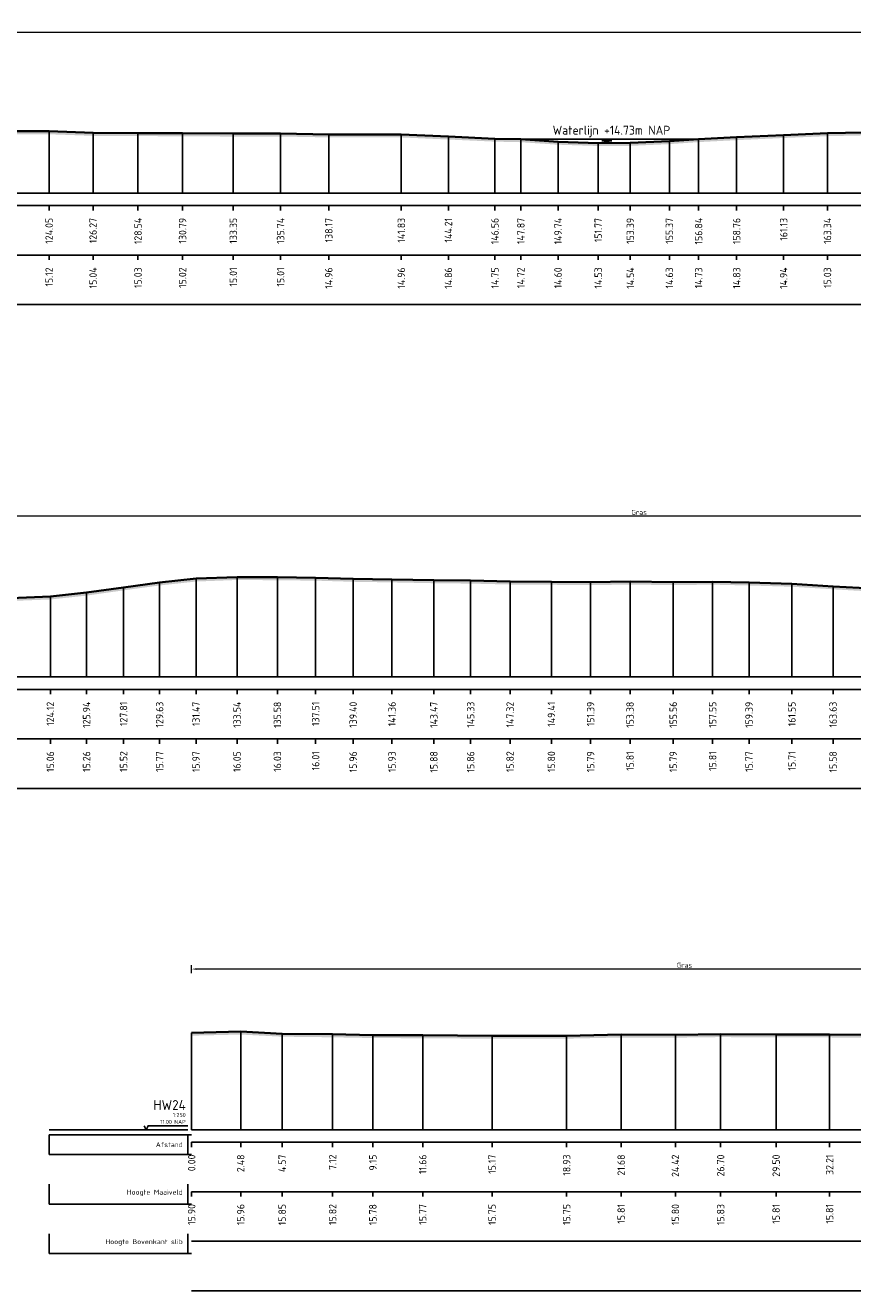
# Model space of a CAD drawing. Header units: metres. Extents: x 197883 to 206898, y 361907 to 364395.
# Tile 227 of 256: x 206633 to 206675, y 363771 to 363835. Entities that reach past the tile are written whole.
import ezdxf
from ezdxf.enums import TextEntityAlignment as Align

# ---------------------------------------------------------------- set-up
doc = ezdxf.new("R2010")
doc.units = ezdxf.units.M
doc.header["$PDMODE"] = 35
doc.header["$PDSIZE"] = 0.075
for name, color, linetype, lineweight in [('X-ME-AL-PROFIEL_HUIDIG MAAIVELD-GD', 252, 'Continuous', 0), ('X-XX-AL-DETAIL1-M', 7, 'Continuous', 18), ('X-XX-AL-DWARSPROFIEL_PROFIELLIJN MAAIVELD-GD', 8, 'Continuous', 35), ('X-XX-AL-NAP-T18', 7, 'Continuous', 18)]:
    doc.layers.add(name, color=color, linetype=linetype, lineweight=lineweight)
doc.layers.add('X-ME-AL-PROFIEL_WATERLIJN-GD', color=150, linetype='Continuous')
doc.layers.add('X-ME-AL-PROFIELRASTER-S', color=7, linetype='Continuous')
doc.styles.add('NLCS-ISO', font='NLCS-ISO.ttf', dxfattribs={"height": 1.8})
doc.styles.add('NLCS-ISO-ANNOTATIVE-T18', font='NLCS-ISO.ttf', dxfattribs={"height": 1.8})
doc.styles.add('NLCS-ISO-M100-T25', font='NLCS-ISO.ttf', dxfattribs={"height": 0.25})
doc.dimstyles.new('NLCS-M100-T25-PIJL_L2_H1', dxfattribs={"dimscale": 0.1, "dimtxt": 2.5, "dimasz": 2.5, "dimexe": 2, "dimexo": 2, "dimgap": 0.7, "dimtad": 1, "dimzin": 0, "dimdsep": 46, "dimtxsty": 'NLCS-ISO-M100-T25', "dimcen": 0, "dimdle": 2, "dimclrd": 256, "dimclre": 256, "dimclrt": 256, "dimadec": 1, "dimazin": 0, "dimtfac": 1, "dimtdec": 3, "dimtofl": 0, "dimtmove": 0, "dimatfit": 3, "dimfxl": 2, "dimfxlon": 1, "dimtfillclr": 256, "dimtolj": 1, "dimtzin": 0, "dimlwd": -1, "dimlwe": -1, "dimarcsym": 0})

# ---------------------------------------------------------------- blocks, each defined once
blk = doc.blocks.new('SAL-PROFIELRASTER_BALK_EIND1-D')
at = {"color": 0, "linetype": 'ByBlock', "lineweight": -2}
blk.add_line((1, -12.5), (1, -2.5), dxfattribs=at)
at = {"color": 0, "linetype": 'ByBlock', "lineweight": -2, "flags": 128}
for points in [[(0, 0), (1, 0)], [(0, -2.5), (1, -2.5)], [(0, -12.5), (1, -12.5)]]:
    blk.add_lwpolyline(points, dxfattribs=at)
blk = doc.blocks.new('SAL-PROFIELRASTER_BALK_EIND2-D')
at = {"color": 0, "linetype": 'ByBlock', "lineweight": -2}
for p, q in [((1, -2.5), (1, -12.5)), ((1, -12.5), (0, -12.5))]:
    blk.add_line(p, q, dxfattribs=at)
blk = doc.blocks.new('SAL-PROFIELRASTER_BALK_DATA-D')
at = {"color": 0, "linetype": 'ByBlock', "lineweight": -2}
blk.add_lwpolyline([(0, -3.5), (0, -2.5)], dxfattribs=at)
at = {"color": 0, "linetype": 'ByBlock', "lineweight": -2, "style": 'NLCS-ISO-ANNOTATIVE-T18'}
blk.add_attdef('GETAL', text='', height=1.5, rotation=90, dxfattribs=at).set_placement((0.75, -5), align=Align.RIGHT)
blk = doc.blocks.new('SAL-PROFIELRASTER_AANHAAL-D')
at = {"color": 9, "linetype": 'ByBlock', "lineweight": -2, "flags": 128}
blk.add_lwpolyline([(0, 1), (0, 0)], dxfattribs=at)
blk = doc.blocks.new('SAL-PROFIELRASTER-D')
at = {"color": 0, "linetype": 'ByBlock', "lineweight": -2, "flags": 128}
for points in [[(-2, 0), (-72, 0)], [(-24, 2), (-23, 0), (-22, 2), (-2, 2)], [(-72, -12.5), (-72, -2.5)], [(0, -2.5), (-72, -2.5)], [(-2, -12.5), (-2, -2.5)], [(0, -12.5), (-72, -12.5)]]:
    blk.add_lwpolyline(points, dxfattribs=at)
at = {"color": 0, "linetype": 'ByBlock', "lineweight": -2, "style": 'NLCS-ISO-ANNOTATIVE-T18'}
blk.add_text('NAP', height=2, dxfattribs=at).set_placement((-3, 3), align=Align.RIGHT)
blk.add_text('Afstand', height=2.5, dxfattribs=at).set_placement((-4.5, -7.5), align=Align.MIDDLE_RIGHT)
for tag, height, p in [('PROFIELNR', 5, (-3, 10)), ('SCHAAL', 2, (-3, 6.5)), ('NAP', 2, (-9.94, 3))]:
    blk.add_attdef(tag, text='', height=height, dxfattribs=at).set_placement(p, align=Align.RIGHT)
blk = doc.blocks.new('SAL-PROFIELRASTER_BALK-D')
at = {"color": 0, "linetype": 'ByBlock', "lineweight": -2}
for p, q in [((-72, -12.5), (-72, -2.5)), ((-2, -2.5), (-2, -12.5)), ((0, -12.5), (-72, -12.5))]:
    blk.add_line(p, q, dxfattribs=at)
at = {"color": 0, "linetype": 'ByBlock', "lineweight": -2, "style": 'NLCS-ISO-ANNOTATIVE-T18'}
for tag, height, p in [('TITEL1', 2.5, (-4.5, -6.5)), ('TITEL2', 1.5, (-4.5, -9.5))]:
    blk.add_attdef(tag, text='', height=height, dxfattribs=at).set_placement(p, align=Align.MIDDLE_RIGHT)
blk = doc.blocks.new('*D160')
at = {"layer": 'Defpoints', "color": 0, "transparency": 16777216}
for p in [(206513.648, 363834.542), (206513.648, 363826.427), (206689.029, 363826.427)]:
    blk.add_point(p, dxfattribs=at)
at = {"layer": 'X-XX-AL-DETAIL1-M', "color": 253, "transparency": 16777216}
for p, q in [((206513.648, 363834.342), (206513.648, 363834.742)), ((206688.779, 363834.542), (206513.898, 363834.542)), ((206689.029, 363834.342), (206689.029, 363834.742))]:
    blk.add_line(p, q, dxfattribs=at)
for points in [[(206513.898, 363834.584), (206513.898, 363834.501), (206513.648, 363834.542)], [(206688.779, 363834.584), (206688.779, 363834.501), (206689.029, 363834.542)]]:
    blk.add_solid(points, dxfattribs=at)
at = {"layer": 'X-XX-AL-DETAIL1-M', "color": 253, "transparency": 16777216, "insert": (206601.339, 363834.737), "char_height": 0.25, "attachment_point": 5, "style": 'NLCS-ISO-M100-T25'}
blk.add_mtext('\\A1;Gras', dxfattribs=at)
blk = doc.blocks.new('*D146')
at = {"layer": 'Defpoints', "color": 0, "transparency": 16777216}
for p in [(206561.688, 363810.112), (206561.688, 363801.997), (206766.879, 363801.997)]:
    blk.add_point(p, dxfattribs=at)
at = {"layer": 'X-XX-AL-DETAIL1-M', "color": 253, "transparency": 16777216}
for p, q in [((206561.688, 363809.912), (206561.688, 363810.312)), ((206766.879, 363809.912), (206766.879, 363810.312)), ((206766.629, 363810.112), (206561.938, 363810.112))]:
    blk.add_line(p, q, dxfattribs=at)
for points in [[(206561.938, 363810.153), (206561.938, 363810.07), (206561.688, 363810.112)], [(206766.629, 363810.153), (206766.629, 363810.07), (206766.879, 363810.112)]]:
    blk.add_solid(points, dxfattribs=at)
at = {"layer": 'X-XX-AL-DETAIL1-M', "color": 253, "transparency": 16777216, "insert": (206664.283, 363810.307), "char_height": 0.25, "attachment_point": 5, "style": 'NLCS-ISO-M100-T25'}
blk.add_mtext('\\A1;Gras', dxfattribs=at)
blk = doc.blocks.new('*D118')
at = {"layer": 'Defpoints', "color": 0, "transparency": 16777216}
for p in [(206641.697, 363787.247), (206641.697, 363779.132), (206691.447, 363779.132)]:
    blk.add_point(p, dxfattribs=at)
at = {"layer": 'X-XX-AL-DETAIL1-M', "color": 253, "transparency": 16777216}
for p, q in [((206641.697, 363787.047), (206641.697, 363787.447)), ((206691.197, 363787.247), (206641.947, 363787.247)), ((206691.447, 363787.047), (206691.447, 363787.447))]:
    blk.add_line(p, q, dxfattribs=at)
for points in [[(206641.947, 363787.289), (206641.947, 363787.206), (206641.697, 363787.247)], [(206691.197, 363787.289), (206691.197, 363787.206), (206691.447, 363787.247)]]:
    blk.add_solid(points, dxfattribs=at)
at = {"layer": 'X-XX-AL-DETAIL1-M', "color": 253, "transparency": 16777216, "insert": (206666.572, 363787.442), "char_height": 0.25, "attachment_point": 5, "style": 'NLCS-ISO-M100-T25'}
blk.add_mtext('\\A1;Gras', dxfattribs=at)

msp = doc.modelspace()

# ---------------------------------------------------------------- hatches: boundary and pattern name
at = {"layer": 'X-ME-AL-PROFIEL_HUIDIG MAAIVELD-GD'}
h = msp.add_hatch(dxfattribs=at)
h.set_pattern_fill('AGR-MAAIVELD', color=256, scale=0.05, pattern_type=2)
h.set_pattern_definition([(45, (708.54496, 287.2977), (-0.25000007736, 0.25000007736), []), (45, (708.50925, 287.3334), (0, 0.50000015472), [0.3535535, -0.3535535]), (45, (708.47354, 287.36912), (0, 0.50000015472), [0.3535535, -0.3535535]), (45, (708.43732, 287.40533), (0, 0.50000015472), [0.3535535, -0.3535535]), (45, (708.4021, 287.44055), (0, 0.50000015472), [0.3535535, -0.3535535]), (45, (708.3664, 287.47626), (0, 0.50000015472), [0.3535535, -0.3535535]), (45, (708.33068, 287.51198), (0, 0.50000015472), [0.3535535, -0.3535535]), (315, (708.54496, 287.2977), (0.25000007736, 0.25000007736), []), (315, (708.58068, 287.3334), (0.50000015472, -1e-16), [0.3535535, -0.3535535]), (315, (708.6164, 287.36912), (0.50000015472, -1e-16), [0.3535535, -0.3535535]), (315, (708.6526, 287.40533), (0.50000015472, -1e-16), [0.3535535, -0.3535535]), (315, (708.68782, 287.44055), (0.50000015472, -1e-16), [0.3535535, -0.3535535]), (315, (708.72354, 287.47626), (0.50000015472, -1e-16), [0.3535535, -0.3535535]), (315, (708.75925, 287.51198), (0.50000015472, -1e-16), [0.3535535, -0.3535535])])
h.paths.add_polyline_path([(206692.373, 363829.689), (206689.838, 363829.738), (206689.029, 363829.853), (206687.856, 363829.846), (206686.098, 363829.749), (206683.808, 363829.697), (206681.553, 363829.668), (206678.976, 363829.62), (206676.494, 363829.509), (206673.793, 363829.454), (206671.58, 363829.362), (206669.207, 363829.252), (206667.286, 363829.154), (206665.813, 363829.052), (206663.839, 363828.965), (206662.218, 363828.957), (206660.192, 363829.022), (206658.316, 363829.149), (206657.006, 363829.177), (206654.66, 363829.284), (206652.279, 363829.39), (206648.621, 363829.39), (206646.185, 363829.436), (206643.799, 363829.432), (206641.238, 363829.451), (206638.989, 363829.456), (206636.722, 363829.471), (206634.502, 363829.55), (206632.099, 363829.55), (206629.523, 363829.665), (206627.136, 363829.724), (206624.743, 363829.8), (206622.876, 363829.867), (206620.67, 363829.934), (206618.553, 363829.979), (206616.088, 363830.033), (206614.119, 363830.006), (206611.738, 363829.905), (206609.6, 363829.764), (206606.958, 363829.546), (206604.538, 363829.419), (206602.102, 363829.313), (206599.888, 363829.259), (206597.631, 363829.237), (206595.277, 363829.233), (206593.083, 363829.175), (206591.05, 363829.156), (206588.937, 363829.141), (206587.055, 363829.154), (206584.878, 363829.185), (206582.956, 363829.189), (206580.948, 363829.179), (206578.793, 363829.22), (206576.755, 363829.27), (206574.847, 363829.218), (206572.953, 363829.306), (206571.005, 363829.322), (206568.771, 363829.351), (206566.702, 363829.381), (206564.755, 363829.364), (206562.457, 363829.414), (206560.329, 363829.461), (206558.205, 363829.487), (206556.063, 363829.512), (206553.98, 363829.547), (206551.741, 363829.579), (206549.69, 363829.604), (206547.965, 363829.685), (206546.198, 363829.603), (206543.981, 363829.592), (206542.083, 363829.565), (206539.996, 363829.548), (206537.908, 363829.532), (206535.663, 363829.563), (206533.658, 363829.603), (206531.62, 363829.676), (206529.706, 363829.782), (206527.285, 363829.947), (206525.177, 363830.178), (206522.912, 363830.319), (206520.528, 363830.388), (206518.27, 363830.371), (206516.218, 363830.382), (206514.317, 363830.399), (206513.401, 363830.299), (206511.771, 363829.817), (206510.448, 363829.303), (206510.448, 363829.153), (206511.771, 363829.667), (206513.401, 363830.149), (206514.317, 363830.249), (206516.218, 363830.232), (206518.27, 363830.221), (206520.528, 363830.238), (206522.912, 363830.169), (206525.177, 363830.028), (206527.285, 363829.797), (206529.706, 363829.632), (206531.62, 363829.526), (206533.658, 363829.453), (206535.663, 363829.413), (206537.908, 363829.382), (206539.996, 363829.398), (206542.083, 363829.415), (206543.981, 363829.442), (206546.198, 363829.453), (206547.965, 363829.535), (206549.69, 363829.454), (206551.741, 363829.429), (206553.98, 363829.397), (206556.063, 363829.362), (206558.205, 363829.337), (206560.329, 363829.311), (206562.457, 363829.264), (206564.755, 363829.214), (206566.702, 363829.231), (206568.771, 363829.201), (206571.005, 363829.172), (206572.953, 363829.156), (206574.847, 363829.068), (206576.755, 363829.12), (206578.793, 363829.07), (206580.948, 363829.029), (206582.956, 363829.039), (206584.878, 363829.035), (206587.055, 363829.004), (206588.937, 363828.991), (206591.05, 363829.006), (206593.083, 363829.025), (206595.277, 363829.083), (206597.631, 363829.087), (206599.888, 363829.109), (206602.102, 363829.163), (206604.538, 363829.269), (206606.958, 363829.396), (206609.6, 363829.614), (206611.738, 363829.755), (206614.119, 363829.856), (206616.088, 363829.883), (206618.553, 363829.829), (206620.67, 363829.784), (206622.876, 363829.717), (206624.743, 363829.65), (206627.136, 363829.574), (206629.523, 363829.515), (206632.099, 363829.4), (206634.502, 363829.4), (206636.722, 363829.321), (206638.989, 363829.306), (206641.238, 363829.301), (206643.799, 363829.282), (206646.185, 363829.286), (206648.621, 363829.24), (206652.279, 363829.24), (206654.66, 363829.134), (206657.006, 363829.027), (206658.316, 363828.999), (206660.192, 363828.872), (206662.218, 363828.807), (206663.839, 363828.815), (206665.813, 363828.902), (206667.286, 363829.004), (206669.207, 363829.102), (206671.58, 363829.212), (206673.793, 363829.304), (206676.494, 363829.359), (206678.976, 363829.47), (206681.553, 363829.518), (206683.808, 363829.547), (206686.098, 363829.599), (206687.856, 363829.696), (206689.029, 363829.703), (206689.838, 363829.588), (206692.373, 363829.539)])
h = msp.add_hatch(dxfattribs=at)
h.set_pattern_fill('AGR-MAAIVELD', color=256, scale=0.05, pattern_type=2)
h.set_pattern_definition([(45, (708.54496, 300.36698), (-0.25000007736, 0.25000007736), []), (45, (708.50925, 300.4027), (0, 0.50000015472), [0.3535535, -0.3535535]), (45, (708.47354, 300.4384), (0, 0.50000015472), [0.3535535, -0.3535535]), (45, (708.43732, 300.47462), (0, 0.50000015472), [0.3535535, -0.3535535]), (45, (708.4021, 300.50984), (0, 0.50000015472), [0.3535535, -0.3535535]), (45, (708.3664, 300.54555), (0, 0.50000015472), [0.3535535, -0.3535535]), (45, (708.33068, 300.58127), (0, 0.50000015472), [0.3535535, -0.3535535]), (315, (708.54496, 300.36698), (0.25000007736, 0.25000007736), []), (315, (708.58068, 300.4027), (0.50000015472, -1e-16), [0.3535535, -0.3535535]), (315, (708.6164, 300.4384), (0.50000015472, -1e-16), [0.3535535, -0.3535535]), (315, (708.6526, 300.47462), (0.50000015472, -1e-16), [0.3535535, -0.3535535]), (315, (708.68782, 300.50984), (0.50000015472, -1e-16), [0.3535535, -0.3535535]), (315, (708.72354, 300.54555), (0.50000015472, -1e-16), [0.3535535, -0.3535535]), (315, (708.75925, 300.58127), (0.50000015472, -1e-16), [0.3535535, -0.3535535])])
h.paths.add_polyline_path([(206767.511, 363806.91), (206767.511, 363806.76), (206766.879, 363806.78), (206766.023, 363806.717), (206763.573, 363806.652), (206761.072, 363806.694), (206758.563, 363806.701), (206756.339, 363806.714), (206754.386, 363806.702), (206751.974, 363806.717), (206749.471, 363806.696), (206747.219, 363806.695), (206744.989, 363806.628), (206742.733, 363806.556), (206740.46, 363806.421), (206738.467, 363806.337), (206736.286, 363806.305), (206734.331, 363806.325), (206732.131, 363806.366), (206730.063, 363806.303), (206727.978, 363806.247), (206725.702, 363806.145), (206723.248, 363806.074), (206720.896, 363805.951), (206718.855, 363805.915), (206716.765, 363805.887), (206714.528, 363805.87), (206712.466, 363805.9), (206710.352, 363805.839), (206708.352, 363805.866), (206706.29, 363805.781), (206704.037, 363805.801), (206702.032, 363805.809), (206700.061, 363805.79), (206698.133, 363805.803), (206696.305, 363805.83), (206694.256, 363805.929), (206692.212, 363805.995), (206690.11, 363805.994), (206688.24, 363805.976), (206686.142, 363805.945), (206684.409, 363805.947), (206682.156, 363805.956), (206680.062, 363806.06), (206678.073, 363806.183), (206676.053, 363806.309), (206674.076, 363806.423), (206671.996, 363806.553), (206669.833, 363806.616), (206667.996, 363806.657), (206666.005, 363806.637), (206663.827, 363806.66), (206661.835, 363806.636), (206659.858, 363806.651), (206657.772, 363806.665), (206655.779, 363806.711), (206653.923, 363806.73), (206651.81, 363806.772), (206649.849, 363806.802), (206647.955, 363806.86), (206646.028, 363806.879), (206643.989, 363806.894), (206641.917, 363806.815), (206640.079, 363806.617), (206638.259, 363806.37), (206636.391, 363806.104), (206634.565, 363805.91), (206632.546, 363805.833), (206630.555, 363805.799), (206628.722, 363805.769), (206626.735, 363805.817), (206624.781, 363805.877), (206622.814, 363805.909), (206620.783, 363805.969), (206618.672, 363806.051), (206616.767, 363806.116), (206614.707, 363806.231), (206612.62, 363806.309), (206610.54, 363806.361), (206608.584, 363806.417), (206606.667, 363806.485), (206604.808, 363806.517), (206602.903, 363806.562), (206600.953, 363806.595), (206599.209, 363806.624), (206597.279, 363806.631), (206595.396, 363806.675), (206593.457, 363806.725), (206591.538, 363806.716), (206589.435, 363806.69), (206587.556, 363806.672), (206585.855, 363806.608), (206584.245, 363806.611), (206582.339, 363806.597), (206580.179, 363806.627), (206578.09, 363806.676), (206576.065, 363806.751), (206574.099, 363806.833), (206572.385, 363806.892), (206570.578, 363806.93), (206568.6, 363806.96), (206566.525, 363807.059), (206564.682, 363807.153), (206562.839, 363807.214), (206561.133, 363807.223), (206560.143, 363807.098), (206558.644, 363806.687), (206557.55, 363806.301), (206556.543, 363805.777), (206555.629, 363805.371), (206553.942, 363805.262), (206552.078, 363805.124), (206551.146, 363804.9), (206549.358, 363804.581), (206548.189, 363804.681), (206546.664, 363804.612), (206545.245, 363804.579), (206543.91, 363804.574), (206542.64, 363805.057), (206540.966, 363805.211), (206539.541, 363805.239), (206538.372, 363805.269), (206536.936, 363805.64), (206535.825, 363806.141), (206534.85, 363806.71), (206533.385, 363807.094), (206531.357, 363807.093), (206529.454, 363807.064), (206526.906, 363807.042), (206524.099, 363807.033), (206521.255, 363807.026), (206518.432, 363807.038), (206515.765, 363807.055), (206512.974, 363807.023), (206510.448, 363807.033), (206510.448, 363807.183), (206512.974, 363807.173), (206515.765, 363807.205), (206518.432, 363807.188), (206521.255, 363807.176), (206524.099, 363807.183), (206526.906, 363807.192), (206529.454, 363807.214), (206531.357, 363807.243), (206533.385, 363807.244), (206534.85, 363806.86), (206535.825, 363806.291), (206536.936, 363805.79), (206538.372, 363805.419), (206539.541, 363805.389), (206540.966, 363805.361), (206542.64, 363805.207), (206543.91, 363804.724), (206545.245, 363804.729), (206546.664, 363804.762), (206548.189, 363804.831), (206549.358, 363804.731), (206551.146, 363805.05), (206552.078, 363805.274), (206553.942, 363805.412), (206555.629, 363805.521), (206556.543, 363805.927), (206557.55, 363806.451), (206558.644, 363806.837), (206560.143, 363807.248), (206561.133, 363807.373), (206562.839, 363807.364), (206564.682, 363807.303), (206566.525, 363807.209), (206568.6, 363807.11), (206570.578, 363807.08), (206572.385, 363807.042), (206574.099, 363806.983), (206576.065, 363806.901), (206578.09, 363806.826), (206580.179, 363806.777), (206582.339, 363806.747), (206584.245, 363806.761), (206585.855, 363806.758), (206587.556, 363806.822), (206589.435, 363806.84), (206591.538, 363806.866), (206593.457, 363806.875), (206595.396, 363806.825), (206597.279, 363806.781), (206599.209, 363806.774), (206600.953, 363806.745), (206602.903, 363806.712), (206604.808, 363806.667), (206606.667, 363806.635), (206608.584, 363806.567), (206610.54, 363806.511), (206612.62, 363806.459), (206614.707, 363806.381), (206616.767, 363806.266), (206618.672, 363806.201), (206620.783, 363806.119), (206622.814, 363806.059), (206624.781, 363806.027), (206626.735, 363805.967), (206628.722, 363805.919), (206630.555, 363805.949), (206632.546, 363805.983), (206634.565, 363806.06), (206636.391, 363806.254), (206638.259, 363806.52), (206640.079, 363806.767), (206641.917, 363806.965), (206643.989, 363807.044), (206646.028, 363807.029), (206647.955, 363807.01), (206649.849, 363806.952), (206651.81, 363806.922), (206653.923, 363806.88), (206655.779, 363806.861), (206657.772, 363806.815), (206659.858, 363806.801), (206661.835, 363806.786), (206663.827, 363806.81), (206666.005, 363806.787), (206667.996, 363806.807), (206669.833, 363806.766), (206671.996, 363806.703), (206674.076, 363806.573), (206676.053, 363806.459), (206678.073, 363806.333), (206680.062, 363806.21), (206682.156, 363806.106), (206684.409, 363806.097), (206686.142, 363806.095), (206688.24, 363806.126), (206690.11, 363806.144), (206692.212, 363806.145), (206694.256, 363806.079), (206696.305, 363805.98), (206698.133, 363805.953), (206700.061, 363805.94), (206702.032, 363805.959), (206704.037, 363805.951), (206706.29, 363805.931), (206708.352, 363806.016), (206710.352, 363805.989), (206712.466, 363806.05), (206714.528, 363806.02), (206716.765, 363806.037), (206718.855, 363806.065), (206720.896, 363806.101), (206723.248, 363806.224), (206725.702, 363806.295), (206727.978, 363806.397), (206730.063, 363806.453), (206732.131, 363806.516), (206734.331, 363806.475), (206736.286, 363806.455), (206738.467, 363806.487), (206740.46, 363806.571), (206742.733, 363806.706), (206744.989, 363806.778), (206747.219, 363806.845), (206749.471, 363806.846), (206751.974, 363806.867), (206754.386, 363806.852), (206756.339, 363806.864), (206758.563, 363806.851), (206761.072, 363806.844), (206763.573, 363806.802), (206766.023, 363806.867), (206766.879, 363806.93)])
h = msp.add_hatch(dxfattribs=at)
h.set_pattern_fill('AGR-MAAIVELD', color=256, scale=0.05, pattern_type=2)
h.set_pattern_definition([(45, (835.83864, 360.8328), (-0.25000007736, 0.25000007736), []), (45, (835.80292, 360.86853), (0, 0.50000015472), [0.3535535, -0.3535535]), (45, (835.7672, 360.90424), (0, 0.50000015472), [0.3535535, -0.3535535]), (45, (835.731, 360.94046), (0, 0.50000015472), [0.3535535, -0.3535535]), (45, (835.69578, 360.97567), (0, 0.50000015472), [0.3535535, -0.3535535]), (45, (835.66007, 361.0114), (0, 0.50000015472), [0.3535535, -0.3535535]), (45, (835.62435, 361.0471), (0, 0.50000015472), [0.3535535, -0.3535535]), (315, (835.83864, 360.8328), (0.25000007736, 0.25000007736), []), (315, (835.87435, 360.86853), (0.50000015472, -1e-16), [0.3535535, -0.3535535]), (315, (835.91007, 360.90424), (0.50000015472, -1e-16), [0.3535535, -0.3535535]), (315, (835.94628, 360.94046), (0.50000015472, -1e-16), [0.3535535, -0.3535535]), (315, (835.9815, 360.97567), (0.50000015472, -1e-16), [0.3535535, -0.3535535]), (315, (836.0172, 361.0114), (0.50000015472, -1e-16), [0.3535535, -0.3535535]), (315, (836.05292, 361.0471), (0.50000015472, -1e-16), [0.3535535, -0.3535535])])
h.paths.add_polyline_path([(206714.161, 363782.092), (206714.161, 363781.942), (206712.21, 363781.949), (206710.298, 363781.936), (206707.851, 363781.999), (206705.236, 363781.976), (206703.225, 363782.022), (206700.531, 363782.007), (206700.167, 363781.911), (206699.244, 363781.836), (206698.19, 363781.808), (206697.269, 363781.799), (206696.114, 363781.874), (206695.336, 363781.944), (206694.434, 363782.38), (206693.947, 363782.707), (206692.752, 363783.202), (206691.38, 363783.729), (206689.603, 363783.911), (206687.123, 363783.715), (206684.529, 363783.71), (206682.282, 363783.717), (206679.312, 363783.741), (206676.534, 363783.771), (206673.902, 363783.793), (206671.201, 363783.795), (206668.399, 363783.812), (206666.118, 363783.785), (206663.378, 363783.791), (206660.626, 363783.734), (206656.864, 363783.732), (206653.362, 363783.753), (206650.845, 363783.765), (206648.815, 363783.802), (206646.266, 363783.833), (206644.173, 363783.941), (206641.697, 363783.884), (206641.697, 363784.034), (206644.173, 363784.091), (206646.266, 363783.983), (206648.815, 363783.952), (206650.845, 363783.915), (206653.362, 363783.903), (206656.864, 363783.882), (206660.626, 363783.884), (206663.378, 363783.941), (206666.118, 363783.935), (206668.399, 363783.962), (206671.201, 363783.945), (206673.902, 363783.943), (206676.534, 363783.921), (206679.312, 363783.891), (206682.282, 363783.867), (206684.529, 363783.86), (206687.123, 363783.865), (206689.603, 363784.061), (206691.38, 363783.879), (206692.752, 363783.352), (206693.947, 363782.857), (206694.434, 363782.53), (206695.336, 363782.094), (206696.114, 363782.024), (206697.269, 363781.949), (206698.19, 363781.958), (206699.244, 363781.986), (206700.167, 363782.061), (206700.531, 363782.157), (206703.225, 363782.172), (206705.236, 363782.126), (206707.851, 363782.149), (206710.298, 363782.086), (206712.21, 363782.099)])

# ---------------------------------------------------------------- linework, layer by layer
at = {"layer": 'X-ME-AL-PROFIEL_WATERLIJN-GD'}
for points in [[(206667.286, 363829.154), (206658.082, 363829.154)], [(206662.41, 363829.072), (206662.91, 363829.072)], [(206662.527, 363829.018), (206662.777, 363829.018)]]:
    msp.add_lwpolyline(points, dxfattribs=at)
at = {"layer": 'X-XX-AL-DWARSPROFIEL_PROFIELLIJN MAAIVELD-GD'}
for points in [[(206632.099, 363829.55), (206634.502, 363829.55), (206636.722, 363829.471), (206638.989, 363829.456), (206641.238, 363829.451), (206643.799, 363829.432), (206646.185, 363829.436), (206648.621, 363829.39), (206652.279, 363829.39), (206654.66, 363829.284), (206657.006, 363829.177), (206658.316, 363829.149), (206660.192, 363829.022), (206662.218, 363828.957), (206663.839, 363828.965), (206665.813, 363829.052), (206667.286, 363829.154), (206669.207, 363829.252), (206671.58, 363829.362), (206673.793, 363829.454), (206676.494, 363829.509)], [(206632.546, 363805.983), (206634.565, 363806.06), (206636.391, 363806.254), (206638.259, 363806.52), (206640.079, 363806.767), (206641.917, 363806.965), (206643.989, 363807.044), (206646.028, 363807.029), (206647.955, 363807.01), (206649.849, 363806.952), (206651.81, 363806.922), (206653.923, 363806.88), (206655.779, 363806.861), (206657.772, 363806.815), (206659.858, 363806.801), (206661.835, 363806.786), (206663.827, 363806.81), (206666.005, 363806.787), (206667.996, 363806.807), (206669.833, 363806.766), (206671.996, 363806.703), (206674.076, 363806.573), (206676.053, 363806.459)], [(206641.697, 363784.034), (206644.173, 363784.091), (206646.266, 363783.983), (206648.815, 363783.952), (206650.845, 363783.915), (206653.362, 363783.903), (206656.864, 363783.882), (206660.626, 363783.884), (206663.378, 363783.941), (206666.118, 363783.935), (206668.399, 363783.962), (206671.201, 363783.945), (206673.902, 363783.943), (206676.534, 363783.921)]]:
    msp.add_lwpolyline(points, dxfattribs=at)

# ---------------------------------------------------------------- block references
at = {"layer": 'X-ME-AL-PROFIELRASTER-S'}
for p, yscale in [((206634.502, 363826.427), 3.122999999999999), ((206636.722, 363826.427), 3.044), ((206638.989, 363826.427), 3.029), ((206641.238, 363826.427), 3.023999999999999), ((206643.799, 363826.427), 3.005000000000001), ((206646.185, 363826.427), 3.009), ((206648.621, 363826.427), 2.962999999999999), ((206652.279, 363826.427), 2.962999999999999), ((206671.58, 363826.427), 2.935), ((206673.793, 363826.427), 3.026999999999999), ((206654.66, 363826.427), 2.856999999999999), ((206657.006, 363826.427), 2.75), ((206658.316, 363826.427), 2.722), ((206658.316, 363826.427), 2.722), ((206660.192, 363826.427), 2.595000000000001), ((206662.218, 363826.427), 2.529999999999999), ((206663.839, 363826.427), 2.538), ((206665.813, 363826.427), 2.625), ((206667.286, 363826.427), 2.727), ((206667.286, 363826.427), 2.727), ((206669.207, 363826.427), 2.824999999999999), ((206643.989, 363801.997), 5.047000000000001), ((206646.028, 363801.997), 5.032), ((206647.955, 363801.997), 5.013000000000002), ((206638.259, 363801.997), 4.523), ((206640.079, 363801.997), 4.77), ((206641.917, 363801.997), 4.968), ((206649.849, 363801.997), 4.955), ((206651.81, 363801.997), 4.925000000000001), ((206653.923, 363801.997), 4.882999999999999), ((206655.779, 363801.997), 4.864000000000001), ((206657.772, 363801.997), 4.818), ((206659.858, 363801.997), 4.804), ((206661.835, 363801.997), 4.789), ((206663.827, 363801.997), 4.813000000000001), ((206666.005, 363801.997), 4.789999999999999), ((206667.996, 363801.997), 4.81), ((206669.833, 363801.997), 4.769), ((206671.996, 363801.997), 4.706), ((206674.076, 363801.997), 4.576000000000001), ((206634.565, 363801.997), 4.063000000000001), ((206636.391, 363801.997), 4.257), ((206641.697, 363779.132), 4.901999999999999), ((206644.173, 363779.132), 4.959), ((206646.266, 363779.132), 4.851000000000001), ((206648.815, 363779.132), 4.82), ((206650.845, 363779.132), 4.782999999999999), ((206653.362, 363779.132), 4.771000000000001), ((206656.864, 363779.132), 4.75), ((206660.626, 363779.132), 4.752000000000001), ((206663.378, 363779.132), 4.808999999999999), ((206666.118, 363779.132), 4.803000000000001), ((206668.399, 363779.132), 4.83), ((206671.201, 363779.132), 4.813000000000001), ((206673.902, 363779.132), 4.811)]:
    msp.add_blockref('SAL-PROFIELRASTER_AANHAAL-D', p, dxfattribs=dict(at, yscale=yscale))
at = {"layer": 'X-ME-AL-PROFIELRASTER-S', "yscale": 0.25}
for name, p, xscale, zscale in [('SAL-PROFIELRASTER_BALK_EIND1-D', (206510.448, 363826.427), 182.5505301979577, 182.5505301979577), ('SAL-PROFIELRASTER_BALK_EIND2-D', (206510.448, 363823.927), 182.5505301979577, 182.5505301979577), ('SAL-PROFIELRASTER_BALK_EIND1-D', (206510.448, 363801.997), 257.6883281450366, 257.6883281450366), ('SAL-PROFIELRASTER_BALK_EIND2-D', (206510.448, 363799.497), 257.6883281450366, 257.6883281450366), ('SAL-PROFIELRASTER_BALK_EIND1-D', (206641.697, 363779.132), 73.5, 73.08877930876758), ('SAL-PROFIELRASTER_BALK_EIND2-D', (206641.697, 363776.632), 73.5, 73.08877930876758), ('SAL-PROFIELRASTER_BALK_EIND2-D', (206641.697, 363774.132), 73.5, 73.08877930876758)]:
    msp.add_blockref(name, p, dxfattribs=dict(at, xscale=xscale, zscale=zscale))
at = {"layer": 'X-ME-AL-PROFIELRASTER-S'}
for name, p, xscale, yscale, zscale, values in [('SAL-PROFIELRASTER_BALK_DATA-D', (206634.502, 363826.427), 0.25, 0.25, 0.25, {'GETAL': '124.05'}), ('SAL-PROFIELRASTER_BALK_DATA-D', (206636.722, 363826.427), 0.25, 0.25, 0.25, {'GETAL': '126.27'}), ('SAL-PROFIELRASTER_BALK_DATA-D', (206638.989, 363826.427), 0.25, 0.25, 0.25, {'GETAL': '128.54'}), ('SAL-PROFIELRASTER_BALK_DATA-D', (206641.238, 363826.427), 0.25, 0.25, 0.25, {'GETAL': '130.79'}), ('SAL-PROFIELRASTER_BALK_DATA-D', (206643.799, 363826.427), 0.25, 0.25, 0.25, {'GETAL': '133.35'}), ('SAL-PROFIELRASTER_BALK_DATA-D', (206646.185, 363826.427), 0.25, 0.25, 0.25, {'GETAL': '135.74'}), ('SAL-PROFIELRASTER_BALK_DATA-D', (206648.621, 363826.427), 0.25, 0.25, 0.25, {'GETAL': '138.17'}), ('SAL-PROFIELRASTER_BALK_DATA-D', (206652.279, 363826.427), 0.25, 0.25, 0.25, {'GETAL': '141.83'}), ('SAL-PROFIELRASTER_BALK_DATA-D', (206654.66, 363826.427), 0.25, 0.25, 0.25, {'GETAL': '144.21'}), ('SAL-PROFIELRASTER_BALK_DATA-D', (206657.006, 363826.427), 0.25, 0.25, 0.25, {'GETAL': '146.56'}), ('SAL-PROFIELRASTER_BALK_DATA-D', (206658.316, 363826.427), 0.25, 0.25, 0.25, {'GETAL': '147.87'}), ('SAL-PROFIELRASTER_BALK_DATA-D', (206658.316, 363826.427), 0.25, 0.25, 0.25, {'GETAL': '147.87'}), ('SAL-PROFIELRASTER_BALK_DATA-D', (206660.192, 363826.427), 0.25, 0.25, 0.25, {'GETAL': '149.74'}), ('SAL-PROFIELRASTER_BALK_DATA-D', (206662.218, 363826.427), 0.25, 0.25, 0.25, {'GETAL': '151.77'}), ('SAL-PROFIELRASTER_BALK_DATA-D', (206663.839, 363826.427), 0.25, 0.25, 0.25, {'GETAL': '153.39'}), ('SAL-PROFIELRASTER_BALK_DATA-D', (206665.813, 363826.427), 0.25, 0.25, 0.25, {'GETAL': '155.37'}), ('SAL-PROFIELRASTER_BALK_DATA-D', (206667.286, 363826.427), 0.25, 0.25, 0.25, {'GETAL': '156.84'}), ('SAL-PROFIELRASTER_BALK_DATA-D', (206667.286, 363826.427), 0.25, 0.25, 0.25, {'GETAL': '156.84'}), ('SAL-PROFIELRASTER_BALK_DATA-D', (206669.207, 363826.427), 0.25, 0.25, 0.25, {'GETAL': '158.76'}), ('SAL-PROFIELRASTER_BALK_DATA-D', (206671.58, 363826.427), 0.25, 0.25, 0.25, {'GETAL': '161.13'}), ('SAL-PROFIELRASTER_BALK_DATA-D', (206673.793, 363826.427), 0.25, 0.25, 0.25, {'GETAL': '163.34'}), ('SAL-PROFIELRASTER_BALK_DATA-D', (206634.502, 363823.927), 0.25, 0.25, 0.25, {'GETAL': '15.12'}), ('SAL-PROFIELRASTER_BALK_DATA-D', (206636.722, 363823.927), 0.25, 0.25, 0.25, {'GETAL': '15.04'}), ('SAL-PROFIELRASTER_BALK_DATA-D', (206638.989, 363823.927), 0.25, 0.25, 0.25, {'GETAL': '15.03'}), ('SAL-PROFIELRASTER_BALK_DATA-D', (206641.238, 363823.927), 0.25, 0.25, 0.25, {'GETAL': '15.02'}), ('SAL-PROFIELRASTER_BALK_DATA-D', (206643.799, 363823.927), 0.25, 0.25, 0.25, {'GETAL': '15.01'}), ('SAL-PROFIELRASTER_BALK_DATA-D', (206646.185, 363823.927), 0.25, 0.25, 0.25, {'GETAL': '15.01'}), ('SAL-PROFIELRASTER_BALK_DATA-D', (206648.621, 363823.927), 0.25, 0.25, 0.25, {'GETAL': '14.96'}), ('SAL-PROFIELRASTER_BALK_DATA-D', (206652.279, 363823.927), 0.25, 0.25, 0.25, {'GETAL': '14.96'}), ('SAL-PROFIELRASTER_BALK_DATA-D', (206654.66, 363823.927), 0.25, 0.25, 0.25, {'GETAL': '14.86'}), ('SAL-PROFIELRASTER_BALK_DATA-D', (206657.006, 363823.927), 0.25, 0.25, 0.25, {'GETAL': '14.75'}), ('SAL-PROFIELRASTER_BALK_DATA-D', (206658.316, 363823.927), 0.25, 0.25, 0.25, {'GETAL': '14.72'}), ('SAL-PROFIELRASTER_BALK_DATA-D', (206660.192, 363823.927), 0.25, 0.25, 0.25, {'GETAL': '14.60'}), ('SAL-PROFIELRASTER_BALK_DATA-D', (206662.218, 363823.927), 0.25, 0.25, 0.25, {'GETAL': '14.53'}), ('SAL-PROFIELRASTER_BALK_DATA-D', (206663.839, 363823.927), 0.25, 0.25, 0.25, {'GETAL': '14.54'}), ('SAL-PROFIELRASTER_BALK_DATA-D', (206665.813, 363823.927), 0.25, 0.25, 0.25, {'GETAL': '14.63'}), ('SAL-PROFIELRASTER_BALK_DATA-D', (206667.286, 363823.927), 0.25, 0.25, 0.25, {'GETAL': '14.73'}), ('SAL-PROFIELRASTER_BALK_DATA-D', (206669.207, 363823.927), 0.25, 0.25, 0.25, {'GETAL': '14.83'}), ('SAL-PROFIELRASTER_BALK_DATA-D', (206671.58, 363823.927), 0.25, 0.25, 0.25, {'GETAL': '14.94'}), ('SAL-PROFIELRASTER_BALK_DATA-D', (206673.793, 363823.927), 0.25, 0.25, 0.25, {'GETAL': '15.03'}), ('SAL-PROFIELRASTER_BALK_DATA-D', (206634.565, 363801.997), 0.25, 0.25, 0.25, {'GETAL': '124.12'}), ('SAL-PROFIELRASTER_BALK_DATA-D', (206636.391, 363801.997), 0.25, 0.25, 0.25, {'GETAL': '125.94'}), ('SAL-PROFIELRASTER_BALK_DATA-D', (206638.259, 363801.997), 0.25, 0.25, 0.25, {'GETAL': '127.81'}), ('SAL-PROFIELRASTER_BALK_DATA-D', (206640.079, 363801.997), 0.25, 0.25, 0.25, {'GETAL': '129.63'}), ('SAL-PROFIELRASTER_BALK_DATA-D', (206641.917, 363801.997), 0.25, 0.25, 0.25, {'GETAL': '131.47'}), ('SAL-PROFIELRASTER_BALK_DATA-D', (206643.989, 363801.997), 0.25, 0.25, 0.25, {'GETAL': '133.54'}), ('SAL-PROFIELRASTER_BALK_DATA-D', (206646.028, 363801.997), 0.25, 0.25, 0.25, {'GETAL': '135.58'}), ('SAL-PROFIELRASTER_BALK_DATA-D', (206647.955, 363801.997), 0.25, 0.25, 0.25, {'GETAL': '137.51'}), ('SAL-PROFIELRASTER_BALK_DATA-D', (206649.849, 363801.997), 0.25, 0.25, 0.25, {'GETAL': '139.40'}), ('SAL-PROFIELRASTER_BALK_DATA-D', (206651.81, 363801.997), 0.25, 0.25, 0.25, {'GETAL': '141.36'}), ('SAL-PROFIELRASTER_BALK_DATA-D', (206653.923, 363801.997), 0.25, 0.25, 0.25, {'GETAL': '143.47'}), ('SAL-PROFIELRASTER_BALK_DATA-D', (206655.779, 363801.997), 0.25, 0.25, 0.25, {'GETAL': '145.33'}), ('SAL-PROFIELRASTER_BALK_DATA-D', (206657.772, 363801.997), 0.25, 0.25, 0.25, {'GETAL': '147.32'}), ('SAL-PROFIELRASTER_BALK_DATA-D', (206659.858, 363801.997), 0.25, 0.25, 0.25, {'GETAL': '149.41'}), ('SAL-PROFIELRASTER_BALK_DATA-D', (206661.835, 363801.997), 0.25, 0.25, 0.25, {'GETAL': '151.39'}), ('SAL-PROFIELRASTER_BALK_DATA-D', (206663.827, 363801.997), 0.25, 0.25, 0.25, {'GETAL': '153.38'}), ('SAL-PROFIELRASTER_BALK_DATA-D', (206666.005, 363801.997), 0.25, 0.25, 0.25, {'GETAL': '155.56'}), ('SAL-PROFIELRASTER_BALK_DATA-D', (206667.996, 363801.997), 0.25, 0.25, 0.25, {'GETAL': '157.55'}), ('SAL-PROFIELRASTER_BALK_DATA-D', (206669.833, 363801.997), 0.25, 0.25, 0.25, {'GETAL': '159.39'}), ('SAL-PROFIELRASTER_BALK_DATA-D', (206671.996, 363801.997), 0.25, 0.25, 0.25, {'GETAL': '161.55'}), ('SAL-PROFIELRASTER_BALK_DATA-D', (206674.076, 363801.997), 0.25, 0.25, 0.25, {'GETAL': '163.63'}), ('SAL-PROFIELRASTER_BALK_DATA-D', (206634.565, 363799.497), 0.25, 0.25, 0.25, {'GETAL': '15.06'}), ('SAL-PROFIELRASTER_BALK_DATA-D', (206636.391, 363799.497), 0.25, 0.25, 0.25, {'GETAL': '15.26'}), ('SAL-PROFIELRASTER_BALK_DATA-D', (206638.259, 363799.497), 0.25, 0.25, 0.25, {'GETAL': '15.52'}), ('SAL-PROFIELRASTER_BALK_DATA-D', (206640.079, 363799.497), 0.25, 0.25, 0.25, {'GETAL': '15.77'}), ('SAL-PROFIELRASTER_BALK_DATA-D', (206641.917, 363799.497), 0.25, 0.25, 0.25, {'GETAL': '15.97'}), ('SAL-PROFIELRASTER_BALK_DATA-D', (206643.989, 363799.497), 0.25, 0.25, 0.25, {'GETAL': '16.05'}), ('SAL-PROFIELRASTER_BALK_DATA-D', (206646.028, 363799.497), 0.25, 0.25, 0.25, {'GETAL': '16.03'}), ('SAL-PROFIELRASTER_BALK_DATA-D', (206647.955, 363799.497), 0.25, 0.25, 0.25, {'GETAL': '16.01'}), ('SAL-PROFIELRASTER_BALK_DATA-D', (206649.849, 363799.497), 0.25, 0.25, 0.25, {'GETAL': '15.96'}), ('SAL-PROFIELRASTER_BALK_DATA-D', (206651.81, 363799.497), 0.25, 0.25, 0.25, {'GETAL': '15.93'}), ('SAL-PROFIELRASTER_BALK_DATA-D', (206653.923, 363799.497), 0.25, 0.25, 0.25, {'GETAL': '15.88'}), ('SAL-PROFIELRASTER_BALK_DATA-D', (206655.779, 363799.497), 0.25, 0.25, 0.25, {'GETAL': '15.86'}), ('SAL-PROFIELRASTER_BALK_DATA-D', (206657.772, 363799.497), 0.25, 0.25, 0.25, {'GETAL': '15.82'}), ('SAL-PROFIELRASTER_BALK_DATA-D', (206659.858, 363799.497), 0.25, 0.25, 0.25, {'GETAL': '15.80'}), ('SAL-PROFIELRASTER_BALK_DATA-D', (206661.835, 363799.497), 0.25, 0.25, 0.25, {'GETAL': '15.79'}), ('SAL-PROFIELRASTER_BALK_DATA-D', (206663.827, 363799.497), 0.25, 0.25, 0.25, {'GETAL': '15.81'}), ('SAL-PROFIELRASTER_BALK_DATA-D', (206666.005, 363799.497), 0.25, 0.25, 0.25, {'GETAL': '15.79'}), ('SAL-PROFIELRASTER_BALK_DATA-D', (206667.996, 363799.497), 0.25, 0.25, 0.25, {'GETAL': '15.81'}), ('SAL-PROFIELRASTER_BALK_DATA-D', (206669.833, 363799.497), 0.25, 0.25, 0.25, {'GETAL': '15.77'}), ('SAL-PROFIELRASTER_BALK_DATA-D', (206671.996, 363799.497), 0.25, 0.25, 0.25, {'GETAL': '15.71'}), ('SAL-PROFIELRASTER_BALK_DATA-D', (206674.076, 363799.497), 0.25, 0.25, 0.25, {'GETAL': '15.58'}), ('SAL-PROFIELRASTER-D', (206641.697, 363779.132), 0.1, 0.1, 0.1, {'PROFIELNR': 'HW24', 'SCHAAL': '1:250', 'NAP': '11.00'}), ('SAL-PROFIELRASTER_BALK_DATA-D', (206641.697, 363779.132), 0.25, 0.25, 0.25, {'GETAL': '0.00'}), ('SAL-PROFIELRASTER_BALK_DATA-D', (206644.173, 363779.132), 0.25, 0.25, 0.25, {'GETAL': '2.48'}), ('SAL-PROFIELRASTER_BALK_DATA-D', (206646.266, 363779.132), 0.25, 0.25, 0.25, {'GETAL': '4.57'}), ('SAL-PROFIELRASTER_BALK_DATA-D', (206648.815, 363779.132), 0.25, 0.25, 0.25, {'GETAL': '7.12'}), ('SAL-PROFIELRASTER_BALK_DATA-D', (206650.845, 363779.132), 0.25, 0.25, 0.25, {'GETAL': '9.15'}), ('SAL-PROFIELRASTER_BALK_DATA-D', (206653.362, 363779.132), 0.25, 0.25, 0.25, {'GETAL': '11.66'}), ('SAL-PROFIELRASTER_BALK_DATA-D', (206656.864, 363779.132), 0.25, 0.25, 0.25, {'GETAL': '15.17'}), ('SAL-PROFIELRASTER_BALK_DATA-D', (206660.626, 363779.132), 0.25, 0.25, 0.25, {'GETAL': '18.93'}), ('SAL-PROFIELRASTER_BALK_DATA-D', (206663.378, 363779.132), 0.25, 0.25, 0.25, {'GETAL': '21.68'}), ('SAL-PROFIELRASTER_BALK_DATA-D', (206666.118, 363779.132), 0.25, 0.25, 0.25, {'GETAL': '24.42'}), ('SAL-PROFIELRASTER_BALK_DATA-D', (206668.399, 363779.132), 0.25, 0.25, 0.25, {'GETAL': '26.70'}), ('SAL-PROFIELRASTER_BALK_DATA-D', (206671.201, 363779.132), 0.25, 0.25, 0.25, {'GETAL': '29.50'}), ('SAL-PROFIELRASTER_BALK_DATA-D', (206673.902, 363779.132), 0.25, 0.25, 0.25, {'GETAL': '32.21'}), ('SAL-PROFIELRASTER_BALK-D', (206641.697, 363776.632), 0.1, 0.1, 0.1, {'TITEL1': 'Hoogte Maaiveld'}), ('SAL-PROFIELRASTER_BALK_DATA-D', (206641.697, 363776.632), 0.25, 0.25, 0.25, {'GETAL': '15.90'}), ('SAL-PROFIELRASTER_BALK_DATA-D', (206644.173, 363776.632), 0.25, 0.25, 0.25, {'GETAL': '15.96'}), ('SAL-PROFIELRASTER_BALK_DATA-D', (206646.266, 363776.632), 0.25, 0.25, 0.25, {'GETAL': '15.85'}), ('SAL-PROFIELRASTER_BALK_DATA-D', (206648.815, 363776.632), 0.25, 0.25, 0.25, {'GETAL': '15.82'}), ('SAL-PROFIELRASTER_BALK_DATA-D', (206650.845, 363776.632), 0.25, 0.25, 0.25, {'GETAL': '15.78'}), ('SAL-PROFIELRASTER_BALK_DATA-D', (206653.362, 363776.632), 0.25, 0.25, 0.25, {'GETAL': '15.77'}), ('SAL-PROFIELRASTER_BALK_DATA-D', (206656.864, 363776.632), 0.25, 0.25, 0.25, {'GETAL': '15.75'}), ('SAL-PROFIELRASTER_BALK_DATA-D', (206660.626, 363776.632), 0.25, 0.25, 0.25, {'GETAL': '15.75'}), ('SAL-PROFIELRASTER_BALK_DATA-D', (206663.378, 363776.632), 0.25, 0.25, 0.25, {'GETAL': '15.81'}), ('SAL-PROFIELRASTER_BALK_DATA-D', (206666.118, 363776.632), 0.25, 0.25, 0.25, {'GETAL': '15.80'}), ('SAL-PROFIELRASTER_BALK_DATA-D', (206668.399, 363776.632), 0.25, 0.25, 0.25, {'GETAL': '15.83'}), ('SAL-PROFIELRASTER_BALK_DATA-D', (206671.201, 363776.632), 0.25, 0.25, 0.25, {'GETAL': '15.81'}), ('SAL-PROFIELRASTER_BALK_DATA-D', (206673.902, 363776.632), 0.25, 0.25, 0.25, {'GETAL': '15.81'}), ('SAL-PROFIELRASTER_BALK-D', (206641.697, 363774.132), 0.1, 0.1, 0.1, {'TITEL1': 'Hoogte Bovenkant slib'})]:
    msp.add_blockref(name, p, dxfattribs=dict(at, xscale=xscale, yscale=yscale, zscale=zscale)).add_auto_attribs(values)

# ---------------------------------------------------------------- texts
at = {"layer": 'X-XX-AL-NAP-T18', "color": 10, "insert": (206659.921, 363829.244), "char_height": 0.45, "width": 15.43377, "attachment_point": 7, "style": 'NLCS-ISO'}
msp.add_mtext('Waterlijn +14.73m NAP', dxfattribs=at)

# ---------------------------------------------------------------- dimensions: what is measured, and where the dimension line sits
at = {"layer": 'X-XX-AL-DETAIL1-M', "color": 253}
for base, p1, p2, picture, middle in [((206513.648, 363834.542), (206689.029, 363826.427), (206513.648, 363826.427), '*D160', (206601.339, 363834.542)), ((206561.688, 363810.112), (206766.879, 363801.997), (206561.688, 363801.997), '*D146', (206664.283, 363810.112)), ((206641.697, 363787.247), (206691.447, 363779.132), (206641.697, 363779.132), '*D118', (206666.572, 363787.247))]:
    dim = msp.add_linear_dim(base=base, p1=p1, p2=p2, text='Gras', dimstyle='NLCS-M100-T25-PIJL_L2_H1', override={"dimclrd": 253, "dimclre": 253, "dimclrt": 253}, dxfattribs=at)
    dim.commit()
    dim.dimension.update_dxf_attribs({"geometry": picture, "text_midpoint": middle, "dimtype": 160})

doc.saveas('drawing.dxf')
